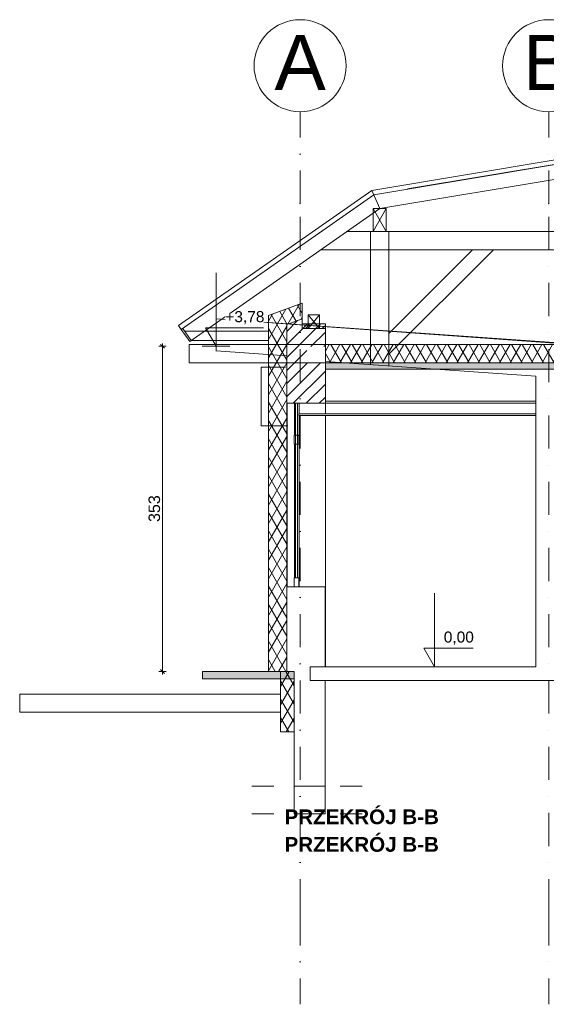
# Model space of a CAD drawing. Header units: millimetres. Extents: x -68772 to 137055, y -73300 to 19650.
# Tile 2 of 212: x -33276 to -27559, y -73186 to -62484. Entities that reach past the tile are written whole.
import ezdxf
from ezdxf.enums import TextEntityAlignment as Align

# ---------------------------------------------------------------- set-up
doc = ezdxf.new("R2010")
doc.units = ezdxf.units.MM
doc.header["$MEASUREMENT"] = 0
doc.set_wipeout_variables(frame=1)
for name, pattern in [('Kropki i Kreski', [720, 360, -180, 0, -180]), ('Przerywana', [480, 240, -240]), ('Przerywana podwójnie', [1093.611073, 529.166651, -211.666656, 141.111112, -211.666656]), ('Wipeout_Contour', [1000, 0, -1000])]:
    doc.linetypes.add(name, pattern=pattern)
for name, color, linetype in [('Dimensions', 7, 'Continuous'), ('Nowe_346-Wiata__taras_odkryty_na_pod', 7, 'Continuous'), ('Nowe_450-Sciana_oporowa_symb__osiowy', 7, 'Continuous'), ('Nowe_inny_obiekt_trwale_zwiazany_z_b', 7, 'Continuous'), ('Nowe_Sections', 7, 'Continuous'), ('Windows', 7, 'Continuous')]:
    doc.layers.add(name, color=color, linetype=linetype)
for name, color, linetype, lineweight in [('Dimensions_Nr_pióra__10', 230, 'Continuous', 18), ('Dimensions_Nr_pióra__7', 7, 'Continuous', 5), ('Floors_Nr_pióra__10', 230, 'Continuous', 18), ('Floors_Nr_pióra__139', 136, 'Continuous', 18), ('Floors_Nr_pióra__7', 7, 'Continuous', 5), ('Floors_Nr_pióra__93', 7, 'Continuous', 20), ('Nowe_0_Nr_pióra__1', 7, 'Continuous', 18), ('Nowe_0_Nr_pióra__38', 38, 'Continuous', 18), ('Nowe_0_Pen_No__7_Pen_No__7_Pen_No__7_Pen_No__7_Pen_No__7_Pen_No__7_Nr_pióra__139', 136, 'Continuous', 18), ('Nowe_0_Pen_No__7_Pen_No__7_Pen_No__7_Pen_No__7_Pen_No__7_Pen_No__7_Nr_pióra__214', 214, 'Continuous', 18), ('Nowe_0_Pen_No__7_Pen_No__7_Pen_No__7_Pen_No__7_Pen_No__7_Pen_No__7_Nr_pióra__93', 7, 'Continuous', 20), ('Nowe_346-Wiata__taras_odkryty_na_pod_Nr_pióra__214', 214, 'Continuous', 18), ('Nowe_450-Sciana_oporowa_symb__osiowy_Nr_pióra__139', 136, 'Continuous', 18), ('Nowe_810-G Ogólne_Nr_pióra__139', 136, 'Continuous', 18), ('Nowe_inny_obiekt_trwale_zwiazany_z_b_Nr_pióra__138', 138, 'Continuous', 18), ('Nowe_PROJEKT - FILTROWNIA RZUTY_Nr_pióra__7', 7, 'Continuous', 5), ('Nowe_Sections_Nr_pióra__10', 230, 'Continuous', 18), ('Nowe_Sections_Nr_pióra__7', 7, 'Continuous', 5), ('Nowe_Walls_Nr_pióra__10', 230, 'Continuous', 18), ('Nowe_Walls_Nr_pióra__214', 214, 'Continuous', 18), ('Nowe_Walls_Nr_pióra__7', 7, 'Continuous', 5), ('Nowe_Walls_Nr_pióra__93', 7, 'Continuous', 20), ('Walls_Nr_pióra__10', 230, 'Continuous', 18), ('Walls_Nr_pióra__139', 136, 'Continuous', 18), ('Walls_Nr_pióra__7', 7, 'Continuous', 5), ('Walls_Nr_pióra__93', 7, 'Continuous', 20), ('Windows_Nr_pióra__7', 7, 'Continuous', 5)]:
    doc.layers.add(name, color=color, linetype=linetype, lineweight=lineweight)
doc.styles.add('GENERATED_STYLE_1', font='arial.ttf')
doc.styles.add('GENERATED_STYLE_3', font='arial.ttf')
doc.styles.add('GENERATED_STYLE_4', font='arialbd.ttf')
doc.linetypes.add('Przekreślana podwójnie', pattern='A,0,[1,RZUT PARTERU DWORZEC 51.Shx,S=1.587302,R=0,X=0,Y=0],-300,0', length=300)
doc.dimstyles.new('GENERATED_STYLE__16', dxfattribs={"dimtxt": 125, "dimasz": 40.305087, "dimexe": 0.18, "dimexo": 0.164042, "dimgap": 0.09, "dimtad": 1, "dimdec": 0, "dimlfac": 0.1, "dimzin": 0, "dimdsep": 46, "dimtxsty": 'GENERATED_STYLE_1', "dimblk": 'ARROWHEAD_6', "dimblk1": 'ARROWHEAD_6', "dimblk2": 'ARROWHEAD_6', "dimcen": 0.09, "dimse1": 1, "dimse2": 1, "dimclrd": 7, "dimclre": 7, "dimclrt": 230, "dimadec": 1, "dimazin": 0, "dimtfac": 1, "dimtdec": 4, "dimtmove": 0, "dimatfit": 3, "dimfxl": 0, "dimtolj": 1, "dimtzin": 0, "dimarcsym": 0})
pattern_1 = [(60, (0, 0), (-86.60254, 50), []), (120, (0, 0), (86.60254, 50), [])]

# ---------------------------------------------------------------- blocks, each defined once
blk = doc.blocks.new('Strop_2', base_point=(-33276, -70012))
at = {"layer": 'Nowe_346-Wiata__taras_odkryty_na_pod_Nr_pióra__214', "color": 214, "linetype": 'Continuous', "lineweight": 18, "flags": 128}
blk.add_lwpolyline([(-33276, -70012), (-30444, -70012), (-30444, -69815), (-33276, -69815)], close=True, dxfattribs=at)
blk = doc.blocks.new('Ściana_150', base_point=(-24411, -63547))
at = {"layer": 'Nowe_450-Sciana_oporowa_symb__osiowy_Nr_pióra__139', "color": 136, "linetype": 'Continuous', "lineweight": 18, "flags": 128}
for points in [[(-24410, -63496), (-29452, -64339)], [(-29432, -64387), (-24411, -63547)]]:
    blk.add_lwpolyline(points, dxfattribs=at)
blk = doc.blocks.new('Ściana_151', base_point=(-29547, -64406))
at = {"layer": 'Nowe_450-Sciana_oporowa_symb__osiowy_Nr_pióra__139', "color": 136, "linetype": 'Continuous', "lineweight": 18, "flags": 128}
for points in [[(-29452, -64339), (-31551, -65809)], [(-31522, -65850), (-29432, -64387)], [(-31551, -65809), (-31522, -65850)]]:
    blk.add_lwpolyline(points, dxfattribs=at)
blk = doc.blocks.new('Окно_22 - Окно_22-8940857-6')
at = {"layer": 'Windows_Nr_pióra__7', "color": 7, "linetype": 'Continuous', "lineweight": 5}
for p, q in [((-10772, 2092), (-10772, 2440)), ((-10760, 2440), (-10760, 542)), ((-10740, 542), (-10740, 2440)), ((-10737, 2440), (-10737, 2092)), ((-10722, 2325), (-10722, 2440)), ((-10722, 2440), (-10722, 2325)), ((-10722, 442), (-10722, 2305)), ((-10722, 2305), (-10722, 2092)), ((-10725, 2092), (-10775, 2092)), ((-10775, 2092), (-10775, 1992)), ((-10725, 1992), (-10725, 2092)), ((-10722, 2092), (-10725, 2092)), ((-10775, 1992), (-10725, 1992)), ((-10772, 1992), (-10772, 542)), ((-10737, 1992), (-10737, 542)), ((-10725, 1992), (-10722, 1992)), ((-10722, 1992), (-10722, 542)), ((-10725, 542), (-10775, 542)), ((-10775, 542), (-10775, 442)), ((-10760, 542), (-10740, 542)), ((-10725, 442), (-10725, 542)), ((-10722, 542), (-10725, 542)), ((-10775, 442), (-10725, 442))]:
    blk.add_line(p, q, dxfattribs=at)
blk = doc.blocks.new('Standardowy znacznik osi_9')
at = {"layer": 'Nowe_inny_obiekt_trwale_zwiazany_z_b_Nr_pióra__138', "color": 138, "linetype": 'Kropki i Kreski', "lineweight": 18}
for p, q in [((1000, 0), (0, 0)), ((1000, 0), (8702, 0)), ((8702, 0), (9702, 0))]:
    blk.add_line(p, q, dxfattribs=at)
at = {"layer": 'Nowe_inny_obiekt_trwale_zwiazany_z_b_Nr_pióra__138', "color": 138, "linetype": 'Continuous', "lineweight": 18}
blk.add_circle((10202, 0), 500, dxfattribs=at)
at = {"layer": 'Nowe_inny_obiekt_trwale_zwiazany_z_b_Nr_pióra__138', "color": 138, "linetype": 'Kropki i Kreski', "lineweight": 18}
blk.add_point((8702, 0), dxfattribs=at)
blk.add_point((8702, 0), dxfattribs=at)
at = {"layer": 'Nowe_inny_obiekt_trwale_zwiazany_z_b_Nr_pióra__138', "color": 138, "lineweight": 18, "style": 'GENERATED_STYLE_1'}
blk.add_attdef('AC_MarkerText_1', text='', height=600, rotation=270, dxfattribs=at).set_placement((10202, 34), align=Align.MIDDLE_CENTER)
blk = doc.blocks.new('Wymiary_36', base_point=(-28772, -69517))
at = {"layer": 'Nowe_Sections_Nr_pióra__7', "color": 7, "linetype": 'Continuous', "lineweight": 5}
for p, q in [((-28772, -69517), (-28772, -68717)), ((-28772, -69517), (-28888, -69317)), ((-28888, -69317), (-28772, -69317)), ((-28772, -69317), (-28352, -69317)), ((-28772, -69517), (-28922, -69517)), ((-28772, -69517), (-28622, -69517))]:
    blk.add_line(p, q, dxfattribs=at)
at = {"color": 254, "linetype": 'Wipeout_Contour', "lineweight": 0, "ltscale": 299436.648574}
blk.add_wipeout([(-28672, -69277), (-28352, -69277), (-28352, -69157), (-28672, -69157)], dxfattribs=at).dxf.layer = 'Nowe_Sections'
at = {"layer": 'Nowe_Sections_Nr_pióra__10', "color": 230, "lineweight": 18, "insert": (-28672, -69277), "char_height": 120, "attachment_point": 7, "style": 'GENERATED_STYLE_3'}
blk.add_mtext('\\A1;0,00', dxfattribs=at)
blk = doc.blocks.new('Wymiary_40', base_point=(-31144, -66034))
at = {"layer": 'Nowe_Sections_Nr_pióra__7', "color": 7, "linetype": 'Continuous', "lineweight": 5}
for p, q in [((-31144, -66034), (-31144, -65234)), ((-31144, -66034), (-31260, -65834)), ((-31260, -65834), (-31144, -65834)), ((-31144, -65834), (-30628, -65834)), ((-31144, -66034), (-31294, -66034)), ((-31144, -66034), (-30994, -66034))]:
    blk.add_line(p, q, dxfattribs=at)
at = {"color": 254, "linetype": 'Wipeout_Contour', "lineweight": 0, "ltscale": 290430.05257}
blk.add_wipeout([(-31044, -65794), (-30628, -65794), (-30628, -65674), (-31044, -65674)], dxfattribs=at).dxf.layer = 'Nowe_Sections'
at = {"layer": 'Nowe_Sections_Nr_pióra__10', "color": 230, "lineweight": 18, "insert": (-31044, -65794), "char_height": 120, "attachment_point": 7, "style": 'GENERATED_STYLE_3'}
blk.add_mtext('\\A1;+3,78', dxfattribs=at)
blk = doc.blocks.new('*D905')
at = {"layer": 'Dimensions_Nr_pióra__7', "color": 7, "linetype": 'Continuous', "lineweight": 5}
for p, q in [((-31705, -66055), (-31747, -66013)), ((-31726, -66034), (-31726, -66002)), ((-31686, -66034), (-31765, -66034)), ((-31726, -69568), (-31726, -66034)), ((-31747, -69547), (-31705, -69590)), ((-31686, -69568), (-31765, -69568)), ((-31726, -69600), (-31726, -69568))]:
    blk.add_line(p, q, dxfattribs=at)
at = {"color": 254, "linetype": 'Wipeout_Contour', "lineweight": 0, "ltscale": 299575.719439}
blk.add_wipeout([(-31751, -67944), (-31751, -67659), (-31876, -67659), (-31876, -67944)], dxfattribs=at).dxf.layer = 'Dimensions'
at = {"layer": 'Dimensions_Nr_pióra__10', "color": 230, "lineweight": 18, "insert": (-31751, -67944), "char_height": 125, "attachment_point": 7, "rotation": 90, "style": 'GENERATED_STYLE_1'}
blk.add_mtext('\\A1;353', dxfattribs=at)
blk = doc.blocks.new('ARROWHEAD_6')
at = {"color": 0, "linetype": 'Continuous', "lineweight": 0}
for p, q in [((0, 0), (-1, 0)), ((-0.5, -0.5), (0.5, 0.5))]:
    blk.add_line(p, q, dxfattribs=at)

msp = doc.modelspace()

# ---------------------------------------------------------------- hatches: boundary and pattern name
at = {"layer": 'Nowe_0_Nr_pióra__38', "linetype": 'Continuous', "lineweight": 18}
msp.add_hatch(color=38, dxfattribs=at).paths.add_polyline_path([(-31290.5, -69648), (-31290.5, -69568.4), (-30296.5, -69568.4), (-30296.5, -69648)])
at = {"layer": 'Nowe_0_Pen_No__7_Pen_No__7_Pen_No__7_Pen_No__7_Pen_No__7_Pen_No__7_Nr_pióra__139', "linetype": 'Continuous', "lineweight": 18}
h = msp.add_hatch(dxfattribs=at)
h.set_pattern_fill('IZOLACJA_MIĘKKA', color=136, style=0, pattern_type=2)
h.set_pattern_definition(pattern_1)
h.paths.add_polyline_path([(-30376.4, -69567.3), (-30576.4, -69567.3), (-30576.4, -65700.7), (-30207.9, -65566.6), (-30207.9, -65736.8), (-30376.4, -65798.2)])
h = msp.add_hatch(dxfattribs=at)
h.set_pattern_fill('CIĄGLA___PRZERYWANA', color=136, style=0, pattern_type=2)
h.set_pattern_definition([(45, (0, 0), (-183.8478, 183.8478), []), (45, (-91.92, 91.92), (-183.8478, 183.8478), [195, -65])])
h.paths.add_polyline_path([(-30207.9, -65841.2), (-29957.9, -65841.2), (-29957.9, -65791.1), (-30207.9, -65791.1)])
h = msp.add_hatch(dxfattribs=at)
h.set_pattern_fill('IZOLACJA_MIĘKKA', color=136, style=0, pattern_type=2)
h.set_pattern_definition(pattern_1)
h.paths.add_polyline_path([(-29957.9, -65841.2), (-29957.9, -65841.2), (-29957.9, -65933.4)])
h = msp.add_hatch(dxfattribs=at)
h.set_pattern_fill('IZOLACJA_MIĘKKA', color=136, style=0, pattern_type=2)
h.set_pattern_definition(pattern_1)
h.paths.add_polyline_path([(-29957.8, -66015.7), (-22068.3, -66013.3), (-22068.3, -66213.3), (-29957.9, -66213.3), (-29957.9, -65910.1)])
msp.add_hatch(color=136, dxfattribs=at).paths.add_polyline_path([(-29957.6, -66214.7), (-22068.3, -66212.2), (-22068.3, -66281.5), (-29957.9, -66281.5), (-29957.9, -65978.3)])
h = msp.add_hatch(dxfattribs=at)
h.set_pattern_fill('IZOLACJA_MIĘKKA', color=136, style=0, pattern_type=2)
h.set_pattern_definition(pattern_1)
h.paths.add_polyline_path([(-30444.3, -70225.8), (-30296.5, -70225.8), (-30296.5, -69568.4), (-30444.3, -69568.4)])
at = {"layer": 'Nowe_0_Pen_No__7_Pen_No__7_Pen_No__7_Pen_No__7_Pen_No__7_Pen_No__7_Nr_pióra__214', "linetype": 'Continuous', "lineweight": 18}
h = msp.add_hatch(dxfattribs=at)
h.set_pattern_fill('BLOCZKI_CERAMICZNE', color=214, style=0, pattern_type=2)
h.set_pattern_definition([(45, (0, 0), (-70.71068, 70.71068), [])])
h.paths.add_polyline_path([(-30376.4, -65798.2), (-30207.9, -65736.8), (-30207.9, -65791.1), (-29961.4, -65791.1), (-29961.4, -66036.6), (-30157.9, -66036.6), (-30157.9, -66216.6), (-29961.4, -66216.6), (-29961.4, -66651.3), (-30376.4, -66651.3)])

# ---------------------------------------------------------------- linework, layer by layer
at = {"layer": 'Floors_Nr_pióra__10', "color": 230, "linetype": 'Continuous', "lineweight": 18}
for p, q in [((-29957.9, -66198.2), (-27671.2, -66358.7)), ((-30246.4, -66766.6), (-30246.4, -66786.6)), ((-27671.2, -66766.6), (-30246.4, -66766.6)), ((-30246.4, -66786.6), (-27671.2, -66786.6)), ((-30123.2, -69666.6), (-30123.2, -69516.6)), ((-30123.2, -69516.6), (-29957.9, -69516.6)), ((-27671.2, -69516.6), (-29957.9, -69516.6)), ((-29957.9, -69666.6), (-30123.2, -69666.6)), ((-29961.4, -69666.6), (-24551.2, -69666.6))]:
    msp.add_line(p, q, dxfattribs=at)
at = {"layer": 'Floors_Nr_pióra__139', "color": 136, "linetype": 'Przekreślana podwójnie', "lineweight": 18}
msp.add_line((-29957.9, -66198.2), (-27671.2, -66358.7), dxfattribs=at)
at = {"layer": 'Floors_Nr_pióra__7', "color": 7, "linetype": 'Continuous', "lineweight": 5}
for p, q in [((-27671.2, -66631.3), (-29957.9, -66631.3)), ((-29957.9, -66651.3), (-27671.2, -66651.3)), ((-30246.4, -66766.6), (-30246.4, -66786.6))]:
    msp.add_line(p, q, dxfattribs=at)
at = {"layer": 'Floors_Nr_pióra__93', "color": 7, "linetype": 'Continuous', "lineweight": 20}
for p, q in [((-30123.2, -69666.6), (-30123.2, -69516.6)), ((-30123.2, -69516.6), (-29957.9, -69516.6)), ((-27671.2, -69516.6), (-29957.9, -69516.6)), ((-29957.9, -69666.6), (-30123.2, -69666.6)), ((-29961.4, -69666.6), (-24285.8, -69666.6))]:
    msp.add_line(p, q, dxfattribs=at)
at = {"layer": 'Nowe_0_Nr_pióra__1', "color": 7, "linetype": 'Continuous', "lineweight": 18, "flags": 128}
msp.add_lwpolyline([(-31290.5, -69648), (-31290.5, -69568.4), (-30296.5, -69568.4), (-30296.5, -69648)], close=True, dxfattribs=at)
at = {"layer": 'Nowe_0_Pen_No__7_Pen_No__7_Pen_No__7_Pen_No__7_Pen_No__7_Pen_No__7_Nr_pióra__93', "color": 7, "linetype": 'Continuous', "lineweight": 20, "flags": 128}
for points in [[(-30376.4, -69567.3), (-30576.4, -69567.3), (-30576.4, -65700.7), (-30207.9, -65566.6), (-30207.9, -65736.8), (-30376.4, -65798.2)], [(-30207.9, -65841.2), (-29957.9, -65841.2), (-29957.9, -65791.1), (-30207.9, -65791.1)], [(-29957.9, -65841.2), (-29957.9, -65841.2), (-29957.9, -65933.4)], [(-29957.8, -66015.7), (-22068.3, -66013.3), (-22068.3, -66213.3), (-29957.9, -66213.3), (-29957.9, -65910.1)], [(-31435.7, -66014.9), (-17544.4, -66014.9), (-17544.4, -66214.8), (-31435.7, -66214.8)], [(-29957.6, -66214.7), (-22068.3, -66212.2), (-22068.3, -66281.5), (-29957.9, -66281.5), (-29957.9, -65978.3)], [(-30444.3, -70225.8), (-30296.5, -70225.8), (-30296.5, -69568.4), (-30444.3, -69568.4)]]:
    msp.add_lwpolyline(points, close=True, dxfattribs=at)
at = {"layer": 'Nowe_810-G Ogólne_Nr_pióra__139', "color": 136, "linetype": 'Continuous', "lineweight": 18}
for p, q in [((-24410.7, -63546.9), (-29064.6, -64320.9)), ((-24410.7, -63709.4), (-29367.4, -64536.8)), ((-29451.6, -64339.3), (-29367.4, -64536.8)), ((-29541.7, -64463.5), (-31522.4, -65850.3)), ((-29437.4, -64785.1), (-29297.4, -64535.1)), ((-29297.4, -64535.1), (-29437.4, -64535.1)), ((-29297.4, -64785.1), (-29437.4, -64535.1)), ((-29437.4, -64785.1), (-29437.4, -64535.1)), ((-29297.4, -64785.1), (-29297.4, -64535.1)), ((-29367.4, -64536.8), (-31430.6, -65981.3)), ((-29722.1, -64785.1), (-22084.4, -64785.4)), ((-29467.2, -64785.1), (-29467.3, -66232.6)), ((-29467.2, -64785.1), (-29267.2, -64785.1)), ((-29297.4, -64785.1), (-29437.4, -64785.1)), ((-29267.3, -66246.7), (-29267.2, -64785.1)), ((-30007.7, -64985), (-22083.9, -64985.4)), ((-28358.7, -64985.3), (-29267.3, -65893.8)), ((-28132.4, -64985.3), (-29267.2, -66120.1)), ((-30576.4, -65813.8), (-30576.4, -65700.7)), ((-30022.6, -65691.2), (-30142.6, -65691.2)), ((-30142.6, -65691.2), (-30142.6, -65841.2)), ((-30142.6, -65841.2), (-30022.6, -65691.2)), ((-30022.6, -65841.2), (-30142.6, -65691.2)), ((-30022.6, -65841.2), (-30022.6, -65691.2)), ((-31522.4, -65850.3), (-31430.6, -65981.3)), ((-30576.4, -65870.1), (-31484.7, -65870.1)), ((-30142.9, -65841.2), (-30022.9, -65841.2)), ((-30576.4, -65970.1), (-31414.7, -65970.1))]:
    msp.add_line(p, q, dxfattribs=at)
at = {"layer": 'Nowe_Walls_Nr_pióra__10', "color": 230, "linetype": 'Continuous', "lineweight": 18}
for p, q in [((-30390.6, -66262.1), (-30656.4, -66262.1)), ((-30656.4, -66262.1), (-30656.4, -66900.2)), ((-30656.4, -66900.2), (-30363.7, -66900.2))]:
    msp.add_line(p, q, dxfattribs=at)
at = {"layer": 'Nowe_Walls_Nr_pióra__10', "color": 230, "linetype": 'Przerywana', "lineweight": 18}
msp.add_line((-29557.8, -71116.6), (-30866.6, -71116.6), dxfattribs=at)
at = {"layer": 'Nowe_Walls_Nr_pióra__214', "color": 214, "linetype": 'Przerywana podwójnie', "lineweight": 18}
for p, q in [((-31522.4, -65850.3), (-31430.6, -65981.3)), ((-31506.4, -65839.1), (-31414.7, -65970.1))]:
    msp.add_line(p, q, dxfattribs=at)
at = {"layer": 'Nowe_Walls_Nr_pióra__7', "color": 7, "linetype": 'Continuous', "lineweight": 5}
for p, q in [((-30390.6, -66262.1), (-30656.4, -66262.1)), ((-30656.4, -66262.1), (-30656.4, -66900.2)), ((-30656.4, -66900.2), (-30363.7, -66900.2))]:
    msp.add_line(p, q, dxfattribs=at)
at = {"layer": 'Nowe_Walls_Nr_pióra__93', "color": 7, "linetype": 'Przerywana', "lineweight": 20}
msp.add_line((-29557.8, -70816.6), (-30866.6, -70816.6), dxfattribs=at)
at = {"layer": 'Walls_Nr_pióra__10', "color": 230, "linetype": 'Continuous', "lineweight": 18}
for p, q in [((-31143.6, -65734.1), (-31143.6, -66087.2)), ((-31143.6, -65734.1), (-17717.1, -66704.2)), ((-30376.4, -66137.8), (-31143.6, -66083.7)), ((-30376.4, -66137.8), (-30376.4, -66651.3)), ((-29957.9, -66651.3), (-29957.9, -66198.2)), ((-27671.2, -69516.6), (-27671.2, -66358.7)), ((-29961.4, -66651.3), (-30376.4, -66651.3)), ((-30372.9, -68649.5), (-30372.9, -66651.3)), ((-29957.9, -66651.3), (-29957.9, -66766.6)), ((-29957.9, -66786.6), (-29957.9, -68649.5)), ((-30376.4, -68649.5), (-30376.4, -69567.3)), ((-29961.4, -68649.5), (-30376.4, -68649.5)), ((-30376.4, -69516.6), (-30376.4, -68649.5)), ((-29961.4, -69516.6), (-29961.4, -68649.5)), ((-29957.9, -68649.5), (-29961.4, -68649.5)), ((-29957.9, -69516.6), (-29957.9, -68649.5)), ((-30376.4, -69567.3), (-30365.5, -69567)), ((-30376.4, -69567.3), (-30296.5, -69568.4)), ((-30296.5, -71116.6), (-30296.5, -69568.4)), ((-29961.4, -71116.6), (-29961.4, -69666.6)), ((-30296.5, -71116.6), (-29961.4, -71116.6))]:
    msp.add_line(p, q, dxfattribs=at)
msp.add_point((-29957.9, -68649.5), dxfattribs=at)
at = {"layer": 'Walls_Nr_pióra__139', "color": 136, "linetype": 'Przekreślana podwójnie', "lineweight": 18}
for p, q in [((-31143.6, -65734.1), (-31143.6, -66083.7)), ((-31143.6, -65734.1), (-22068.3, -66370.6)), ((-30376.4, -66137.8), (-31143.6, -66083.7))]:
    msp.add_line(p, q, dxfattribs=at)
at = {"layer": 'Walls_Nr_pióra__7', "color": 7, "linetype": 'Continuous', "lineweight": 5}
for p, q in [((-30372.9, -68649.5), (-30372.9, -66651.3)), ((-29957.9, -66651.3), (-29957.9, -66766.6)), ((-29957.9, -66786.6), (-29957.9, -68649.5)), ((-29961.4, -69516.6), (-29961.4, -68649.5)), ((-29957.9, -68649.5), (-29961.4, -68649.5)), ((-30376.4, -69567.3), (-30365.5, -69567))]:
    msp.add_line(p, q, dxfattribs=at)
at = {"layer": 'Walls_Nr_pióra__93', "color": 7, "linetype": 'Continuous', "lineweight": 20}
for p, q in [((-30207.9, -65841.2), (-30207.9, -65566.6)), ((-30376.4, -65798.2), (-30376.4, -66651.3)), ((-29957.9, -66036.6), (-29957.9, -65841.2)), ((-29957.9, -66651.3), (-29957.9, -66216.6)), ((-27671.2, -69516.6), (-27671.2, -66358.7)), ((-29961.4, -66651.3), (-30376.4, -66651.3)), ((-30376.4, -68649.5), (-30376.4, -69567.3)), ((-29961.4, -68649.5), (-30376.4, -68649.5)), ((-30376.4, -69516.6), (-30376.4, -68649.5)), ((-29957.9, -69516.6), (-29957.9, -68649.5)), ((-30376.4, -69567.3), (-30296.5, -69568.4)), ((-30296.5, -70816.6), (-30296.5, -69568.4)), ((-29961.4, -70816.6), (-29961.4, -69666.6)), ((-30296.5, -70816.6), (-29961.4, -70816.6))]:
    msp.add_line(p, q, dxfattribs=at)
msp.add_point((-29957.9, -68649.5), dxfattribs=at)

# ---------------------------------------------------------------- block references
at = {"layer": 'Nowe_346-Wiata__taras_odkryty_na_pod', "color": 214, "linetype": 'Continuous', "lineweight": 18}
msp.add_blockref('Strop_2', (-33276.4, -70011.9), dxfattribs=at)
at = {"layer": 'Nowe_450-Sciana_oporowa_symb__osiowy', "color": 136, "lineweight": 18}
for name, p in [('Ściana_150', (-24410.7, -63546.9)), ('Ściana_151', (-29546.7, -64405.9))]:
    msp.add_blockref(name, p, dxfattribs=at)
at = {"layer": 'Nowe_inny_obiekt_trwale_zwiazany_z_b', "color": 27, "linetype": 'Continuous', "lineweight": 5}
ref = msp.add_blockref('Standardowy znacznik osi_9', (-30231.6, -73186.3), dxfattribs=dict(at, zscale=1000, rotation=90))
ref.add_attrib('AC_MarkerText_1', 'A', dxfattribs={"layer": 'Nowe_inny_obiekt_trwale_zwiazany_z_b_Nr_pióra__138', "color": 138, "lineweight": 18, "height": 600, "style": 'GENERATED_STYLE_1'}).set_placement((-30231.6, -62949.6), align=Align.MIDDLE_CENTER)
ref = msp.add_blockref('Standardowy znacznik osi_9', (-27533, -73186.3), dxfattribs=dict(at, zscale=1000, rotation=90))
ref.add_attrib('AC_MarkerText_1', 'B', dxfattribs={"layer": 'Nowe_inny_obiekt_trwale_zwiazany_z_b_Nr_pióra__138', "color": 138, "lineweight": 18, "height": 600, "style": 'GENERATED_STYLE_1'}).set_placement((-27533, -62949.6), align=Align.MIDDLE_CENTER)
at = {"layer": 'Windows', "color": 7, "linetype": 'Continuous', "lineweight": 5, "zscale": 1000}
msp.add_blockref('Окно_22 - Окно_22-8940857-6', (-19521.4, -69091.5), dxfattribs=at)
msp.add_blockref('Окно_22 - Окно_22-8940857-6', (-19521.4, -69091.5), dxfattribs=at)

# ---------------------------------------------------------------- texts
at = {"layer": 'Nowe_PROJEKT - FILTROWNIA RZUTY_Nr_pióra__7', "color": 7, "linetype": 'Continuous', "lineweight": 5, "char_height": 160, "attachment_point": 4, "style": 'GENERATED_STYLE_4'}
for insert in [(-30401.3, -71149.4), (-30401.3, -71449.4)]:
    msp.add_mtext('\\A1;PRZEKRÓJ B-B', dxfattribs=dict(at, insert=insert))

# ---------------------------------------------------------------- next in the draw order: block references
at = {"layer": 'Nowe_Sections', "color": 7, "linetype": 'Continuous', "lineweight": 5}
for name, p in [('Wymiary_40', (-31143.6, -66034.1)), ('Wymiary_36', (-28771.7, -69516.6))]:
    msp.add_blockref(name, p, dxfattribs=at)

# ---------------------------------------------------------------- next in the draw order: dimensions: what is measured, and where the dimension line sits
at = {"layer": 'Dimensions', "color": 7, "linetype": 'Continuous', "lineweight": 5}
dim = msp.add_linear_dim(base=(-31725.7, -66034.1), p1=(-31430.5, -69568.4), p2=(-31430.5, -66034.1), angle=90, dimstyle='GENERATED_STYLE__16', dxfattribs=at)
dim.commit()
dim.dimension.update_dxf_attribs({"geometry": '*D905', "text_midpoint": (-31813.2, -67800.6), "dimtype": 160, "text_rotation": 90})

doc.saveas('drawing.dxf')
